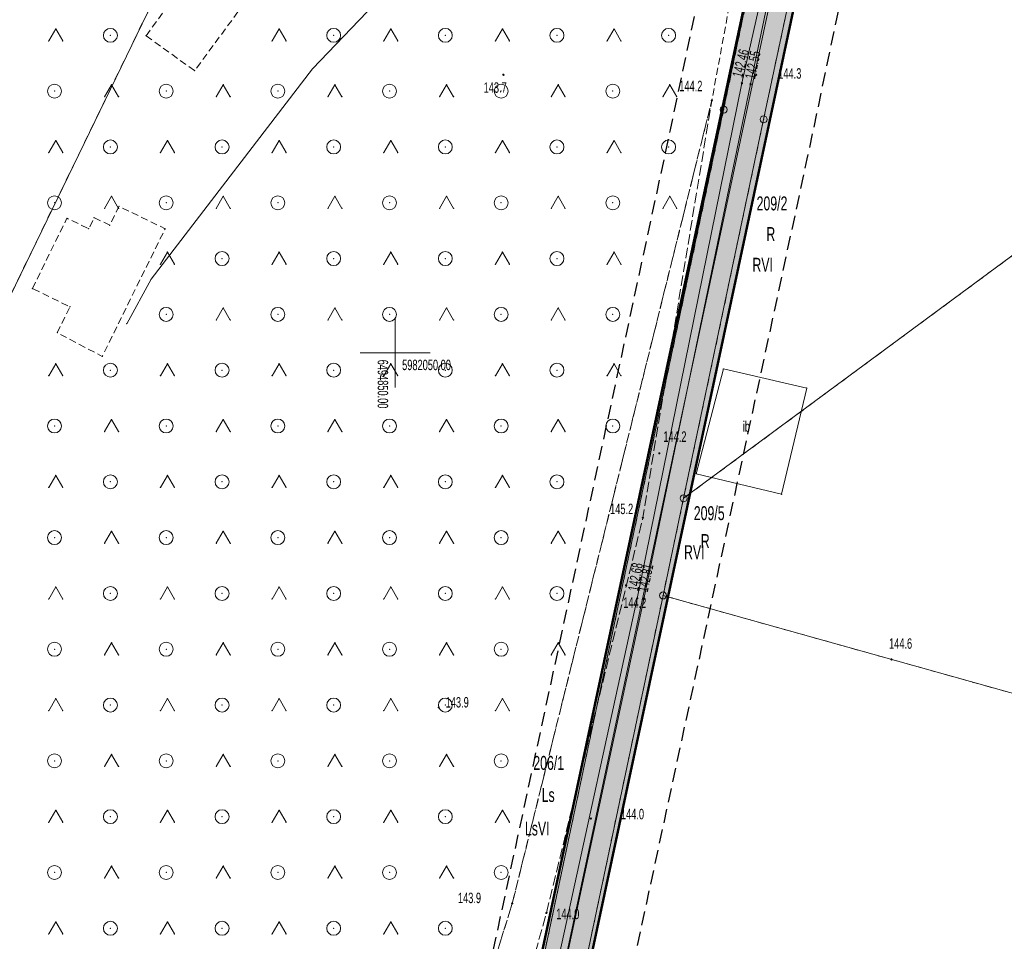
# Model space of a CAD drawing. Extents: x 6456700 to 6518119, y 5963420 to 5980059.
# Tile 108 of 256: x 6512092 to 6512162, y 5965557 to 5965623. Entities that reach past the tile are written whole.
import ezdxf
from ezdxf.enums import TextEntityAlignment as Align

# ---------------------------------------------------------------- set-up
doc = ezdxf.new("R2010")
doc.units = 0
doc.header["$MEASUREMENT"] = 0
for name, pattern in [('L_0_03', [1, 0.5, -0.5]), ('L_0_04', [1.5, 1, -0.5]), ('L_0_52', [1, 0.75, -0.25]), ('L_0_5A', [0.75, 0.5, -0.25])]:
    doc.linetypes.add(name, pattern=pattern)
doc.layers.get('0').update_dxf_attribs({"color": 2, "linetype": 'CONTINUOUS', "lineweight": 5})
for name, color, linetype, lineweight in [('18mm Kreska ciągła', 7, 'CONTINUOUS', 18), ('202_punkt_graniczny', 7, 'CONTINUOUS', 18), ('209_oznaczenie_konturu_klasyfikacyjnego', 96, 'CONTINUOUS', 18), ('210_oznaczenie_konturu_uzytku_gruntowego', 96, 'CONTINUOUS', 18), ('211_numer_dzialki_ewidencyjnej', 7, 'CONTINUOUS', 18), ('218_kontur_uzytku_gruntowego', 96, 'L_0_03', 18), ('219_dzialka_ewidencyjna', 7, 'CONTINUOUS', 18), ('50mm Kreska ciągła', 7, 'CONTINUOUS', 50), ('9mm Kreska ciągła', 252, 'CONTINUOUS', 9), ('inna_budowla', 7, 'CONTINUOUS', 18), ('inna_budowla_Atr17', 7, 'CONTINUOUS', 18), ('jezdnia', 7, 'CONTINUOUS', 18), ('ogrodzenie_trwale', 7, 'CONTINUOUS', 18), ('pikieta_naturalna', 7, 'CONTINUOUS', 18), ('pikieta_naturalna_Atr2', 7, 'CONTINUOUS', 18), ('przewod_kanalizacyjny', 7, 'CONTINUOUS', 18), ('przewod_wodociagowy', 7, 'CONTINUOUS', 18), ('rzedna', 7, 'CONTINUOUS', 18), ('rzedna_Atr2', 7, 'CONTINUOUS', 18), ('siatka_krzyrzy', 7, 'CONTINUOUS', 18), ('teren_zalesiony', 7, 'CONTINUOUS', 18), ('Zakres', 7, 'CONTINUOUS', 18)]:
    doc.layers.add(name, color=color, linetype=linetype, lineweight=lineweight)
doc.styles.get("Standard").update_dxf_attribs({"font": 'txt', "width": 0.75})

# ---------------------------------------------------------------- blocks, each defined once
blk = doc.blocks.new('mdcp_nowa')
at = {"layer": 'pikieta_naturalna', "linetype": 'Continuous', "lineweight": 18}
for points in [[(6494857.76, 5982069.875, 1), (6494857.76, 5982069.965, 1)], [(6494875.87, 5982069.875, 1), (6494875.87, 5982069.965, 1)], [(6494872.69, 5982068.025, 1), (6494872.69, 5982068.115, 1)], [(6494868.93, 5982042.745, 1), (6494868.93, 5982042.835, 1)], [(6494867.75, 5982038.115, 1), (6494867.75, 5982038.205, 1)], [(6494866.55, 5982033.275, 1), (6494866.55, 5982033.365, 1)], [(6494885.57, 5982027.975, 1), (6494885.57, 5982028.065, 1)], [(6494853.12, 5982024.525, 1), (6494853.12, 5982024.615, 1)], [(6494864.02, 5982016.565, 1), (6494864.02, 5982016.655, 1)], [(6494858.39, 5982010.475, 1), (6494858.39, 5982010.565, 1)], [(6494860.84, 5982009.805, 1), (6494860.84, 5982009.895, 1)]]:
    blk.add_hatch(color=18, dxfattribs=at).paths.add_polyline_path(points)
at = {"layer": 'rzedna', "linetype": 'Continuous', "lineweight": 18}
for points in [[(6494874.85, 5982069.265, 1), (6494874.85, 5982069.355, 1)], [(6494875.47, 5982069.195, 1), (6494875.47, 5982069.285, 1)], [(6494867.35, 5982032.345, 1), (6494867.35, 5982032.435, 1)], [(6494867.82, 5982032.295, 1), (6494867.82, 5982032.385, 1)]]:
    blk.add_hatch(color=18, dxfattribs=at).paths.add_polyline_path(points)
at = {"layer": '202_punkt_graniczny', "color": 7, "linetype": 'Continuous', "lineweight": 18}
for centre in [(6494873.54, 5982067.42), (6494876.4, 5982066.72), (6494870.67, 5982039.57), (6494869.2, 5982032.6)]:
    blk.add_circle(centre, 0.25, dxfattribs=at)
at = {"layer": '202_punkt_graniczny'}
for p in [(6494873.54, 5982067.42), (6494876.4, 5982066.72), (6494870.67, 5982039.57), (6494869.2, 5982032.6)]:
    blk.add_point(p, dxfattribs=at)
at = {"layer": '218_kontur_uzytku_gruntowego', "lineweight": 18, "flags": 128}
for points in [[(6494855, 5982121.3), (6494799.66, 5982007.13)], [(6494873.54, 5982067.42), (6494882.71, 5982111.1)], [(6494880.02, 5982083.73), (6494876.4, 5982066.72)], [(6494915.43, 5982072.62), (6494870.67, 5982039.57)], [(6494858.07, 5981994.59), (6494873.54, 5982067.42)], [(6494876.4, 5982066.72), (6494870.67, 5982039.57)], [(6494870.67, 5982039.57), (6494869.2, 5982032.6)], [(6494855.79, 5981969.03), (6494869.2, 5982032.6)], [(6494869.2, 5982032.6), (6494903.87, 5982022.89)]]:
    blk.add_lwpolyline(points, dxfattribs=at)
at = {"layer": '218_kontur_uzytku_gruntowego'}
for p in [(6494873.54, 5982067.42), (6494873.54, 5982067.42), (6494873.54, 5982067.42), (6494873.54, 5982067.42), (6494876.4, 5982066.72), (6494876.4, 5982066.72), (6494876.4, 5982066.72), (6494876.4, 5982066.72), (6494870.67, 5982039.57), (6494870.67, 5982039.57), (6494870.67, 5982039.57), (6494870.67, 5982039.57), (6494870.67, 5982039.57), (6494870.67, 5982039.57), (6494869.2, 5982032.6), (6494869.2, 5982032.6), (6494869.2, 5982032.6), (6494869.2, 5982032.6), (6494869.2, 5982032.6), (6494869.2, 5982032.6)]:
    blk.add_point(p, dxfattribs=at)
at = {"layer": '219_dzialka_ewidencyjna', "color": 3, "linetype": 'Continuous', "lineweight": 18, "flags": 128}
for points in [[(6494855, 5982121.3), (6494799.66, 5982007.13)], [(6494873.54, 5982067.42), (6494882.71, 5982111.1)], [(6494876.4, 5982066.72), (6494880.02, 5982083.73)], [(6494870.67, 5982039.57), (6494915.43, 5982072.62)], [(6494858.07, 5981994.59), (6494873.54, 5982067.42)], [(6494876.4, 5982066.72), (6494870.67, 5982039.57)], [(6494870.67, 5982039.57), (6494869.2, 5982032.6)], [(6494855.79, 5981969.03), (6494869.2, 5982032.6)], [(6494903.87, 5982022.89), (6494869.2, 5982032.6)]]:
    blk.add_lwpolyline(points, dxfattribs=at)
at = {"layer": '219_dzialka_ewidencyjna', "color": 3}
for p in [(6494873.54, 5982067.42), (6494873.54, 5982067.42), (6494876.4, 5982066.72), (6494876.4, 5982066.72), (6494870.67, 5982039.57), (6494870.67, 5982039.57), (6494870.67, 5982039.57), (6494869.2, 5982032.6), (6494869.2, 5982032.6), (6494869.2, 5982032.6)]:
    blk.add_point(p, dxfattribs=at)
at = {"layer": 'inna_budowla', "color": 7, "linetype": 'Continuous', "lineweight": 18, "flags": 128}
blk.add_lwpolyline([(6494871.57, 5982041.33), (6494873.52, 5982048.84), (6494879.49, 5982047.46), (6494877.69, 5982039.86)], close=True, dxfattribs=at)
at = {"layer": 'inna_budowla'}
for p in [(6494873.52, 5982048.84), (6494879.49, 5982047.46), (6494871.57, 5982041.33), (6494877.69, 5982039.86)]:
    blk.add_point(p, dxfattribs=at)
at = {"layer": 'jezdnia', "color": 7, "linetype": 'L_0_52', "lineweight": 18, "flags": 128}
blk.add_lwpolyline([(6494843, 5981947.41), (6494848.1, 5981971.86), (6494853.7, 5981995.39), (6494858.39, 5982010.52), (6494872.69, 5982068.07), (6494867.75, 5982038.16), (6494860.84, 5982009.85), (6494856.75, 5981995.21), (6494851.18, 5981971.25), (6494846.51, 5981946.92), (6494842.93, 5981917.97), (6494839.86, 5981918.42)], close=True, dxfattribs=at)
at = {"layer": 'jezdnia'}
for p in [(6494872.69, 5982068.07), (6494867.75, 5982038.16), (6494858.39, 5982010.52), (6494860.84, 5982009.85)]:
    blk.add_point(p, dxfattribs=at)
at = {"layer": 'ogrodzenie_trwale'}
for p in [(6494875.87, 5982069.92), (6494868.93, 5982042.79), (6494866.55, 5982033.32), (6494869.84, 5982032.41), (6494885.57, 5982028.02)]:
    blk.add_point(p, dxfattribs=at)
at = {"layer": 'pikieta_naturalna', "color": 7, "linetype": 'Continuous', "lineweight": 18}
for centre in [(6494857.76, 5982069.92), (6494875.87, 5982069.92), (6494872.69, 5982068.07), (6494868.93, 5982042.79), (6494867.75, 5982038.16), (6494866.55, 5982033.32), (6494885.57, 5982028.02), (6494853.12, 5982024.57), (6494864.02, 5982016.61), (6494858.39, 5982010.52), (6494860.84, 5982009.85)]:
    blk.add_circle(centre, 0.045, dxfattribs=at)
at = {"layer": 'pikieta_naturalna'}
for p in [(6494857.76, 5982069.92), (6494875.87, 5982069.92), (6494872.69, 5982068.07), (6494868.93, 5982042.79), (6494867.75, 5982038.16), (6494866.55, 5982033.32), (6494885.57, 5982028.02), (6494853.12, 5982024.57), (6494864.02, 5982016.61), (6494858.39, 5982010.52), (6494860.84, 5982009.85)]:
    blk.add_point(p, dxfattribs=at)
at = {"layer": 'przewod_kanalizacyjny', "color": 34, "linetype": 'Continuous', "lineweight": 18, "flags": 128}
for points in [[(6494874.85, 5982069.31), (6494891.01, 5982141), (6494905.74, 5982143.11)], [(6494710.02, 5981224.59), (6494712.73, 5981299.13), (6494714.74, 5981309.22), (6494725.45, 5981361.32), (6494736.71, 5981416.58), (6494748.57, 5981474.51), (6494759.64, 5981528.56), (6494769.33, 5981575.9), (6494780.23, 5981628.88), (6494789.56, 5981673.48), (6494801.12, 5981726.88), (6494812.93, 5981781.06), (6494824.61, 5981835.02), (6494837.01, 5981892.75), (6494849.07, 5981948.89), (6494861.07, 5982003.73), (6494867.35, 5982032.39), (6494874.85, 5982069.31)]]:
    blk.add_lwpolyline(points, dxfattribs=at)
at = {"layer": 'przewod_kanalizacyjny'}
for p in [(6494874.85, 5982069.31), (6494874.85, 5982069.31), (6494867.35, 5982032.39)]:
    blk.add_point(p, dxfattribs=at)
at = {"layer": 'przewod_wodociagowy', "color": 5, "linetype": 'Continuous', "lineweight": 18, "flags": 128}
for points in [[(6494892.06, 5982140.59), (6494877.83, 5982080.71), (6494875.47, 5982069.24), (6494867.82, 5982032.34), (6494861.63, 5982003.58), (6494849.58, 5981948.68), (6494837.65, 5981892.5), (6494825.12, 5981834.8), (6494813.48, 5981780.79), (6494801.71, 5981726.67), (6494790.16, 5981673.27), (6494780.64, 5981628.68), (6494769.72, 5981575.76), (6494760.13, 5981528.44), (6494749.03, 5981474.44), (6494737.27, 5981416.53), (6494726.02, 5981361.28), (6494715.35, 5981309.09), (6494713.3, 5981298.99), (6494710.89, 5981224.49)], [(6494830.77, 5982052.08), (6494832.51, 5982055.27), (6494844.09, 5982070.35), (6494861.34, 5982088.38), (6494873.56, 5982083.83), (6494880.54, 5982082.17), (6494880.44, 5982080.35)]]:
    blk.add_lwpolyline(points, dxfattribs=at)
at = {"layer": 'przewod_wodociagowy'}
for p in [(6494844.09, 5982070.35), (6494875.47, 5982069.24), (6494832.51, 5982055.27), (6494830.77, 5982052.08), (6494867.82, 5982032.34)]:
    blk.add_point(p, dxfattribs=at)
at = {"layer": 'rzedna', "color": 7, "linetype": 'Continuous', "lineweight": 18}
for centre in [(6494874.85, 5982069.31), (6494875.47, 5982069.24), (6494867.35, 5982032.39), (6494867.82, 5982032.34)]:
    blk.add_circle(centre, 0.045, dxfattribs=at)
at = {"layer": 'rzedna'}
for p in [(6494874.85, 5982069.31), (6494875.47, 5982069.24), (6494867.35, 5982032.39), (6494867.82, 5982032.34)]:
    blk.add_point(p, dxfattribs=at)
at = {"layer": 'siatka_krzyrzy', "linetype": 'Continuous', "lineweight": 18, "flags": 128}
for points in [[(6494850, 5982047.5), (6494850, 5982052.5)], [(6494847.5, 5982050), (6494852.5, 5982050)]]:
    blk.add_lwpolyline(points, dxfattribs=at)
at = {"layer": 'teren_zalesiony', "color": 7, "linetype": 'L_0_5A', "lineweight": 18, "flags": 128}
for points in [[(6494749.04, 5981637.69), (6494755.66, 5981670.01), (6494737.46, 5981764.28), (6494737.16, 5981791.3), (6494749.04, 5981852.67), (6494764.75, 5981913.45), (6494775.9, 5981961.48), (6494777.87, 5981989.51), (6494783.45, 5982011.84), (6494839.49, 5982122.69), (6494841.39, 5982126.46), (6494851.65, 5982122.44), (6494855, 5982121.3), (6494865.72, 5982117.22), (6494882.84, 5982111.12), (6494875.44, 5982082.97), (6494872.69, 5982068.07), (6494858.39, 5982010.52), (6494853.7, 5981995.39), (6494844.87, 5981972.24), (6494839.8, 5981948.29), (6494834.59, 5981918.29), (6494833.67, 5981895.64), (6494825.04, 5981866.45), (6494815.66, 5981839.49), (6494806.63, 5981812.44), (6494796.98, 5981779.38), (6494788.24, 5981753.69), (6494779.47, 5981722.59), (6494776.56, 5981704.35), (6494773.52, 5981676.05), (6494771.09, 5981650.72), (6494766.1, 5981631.37), (6494758.67, 5981613.63), (6494743.13, 5981581.66), (6494718.51, 5981591.3), (6494736.43, 5981613.92)], [(6494832.15, 5982072.72), (6494835.32, 5982077.05), (6494838.78, 5982074.49), (6494835.63, 5982070.21)], [(6494824.01, 5982054.6), (6494826.48, 5982059.64), (6494828.05, 5982058.89), (6494828.43, 5982059.68), (6494829.55, 5982059.14), (6494830.21, 5982060.49), (6494833.52, 5982058.89), (6494829.01, 5982049.73), (6494825.79, 5982051.43), (6494826.7, 5982053.29)]]:
    blk.add_lwpolyline(points, close=True, dxfattribs=at)
at = {"layer": 'teren_zalesiony', "color": 7, "linetype": 'Continuous', "lineweight": 18, "flags": 128}
for points in [[(6494825.183, 5982072.343), (6494825.683, 5982073.209)], [(6494825.683, 5982073.209), (6494826.183, 5982072.343)], [(6494841.183, 5982072.343), (6494841.683, 5982073.209)], [(6494841.683, 5982073.209), (6494842.183, 5982072.343)], [(6494849.183, 5982072.343), (6494849.683, 5982073.209)], [(6494849.683, 5982073.209), (6494850.183, 5982072.343)], [(6494857.183, 5982072.343), (6494857.683, 5982073.209)], [(6494857.683, 5982073.209), (6494858.183, 5982072.343)], [(6494865.183, 5982072.343), (6494865.683, 5982073.209)], [(6494865.683, 5982073.209), (6494866.183, 5982072.343)], [(6494829.183, 5982068.343), (6494829.683, 5982069.209)], [(6494829.683, 5982069.209), (6494830.183, 5982068.343)], [(6494837.183, 5982068.343), (6494837.683, 5982069.209)], [(6494837.683, 5982069.209), (6494838.183, 5982068.343)], [(6494845.183, 5982068.343), (6494845.683, 5982069.209)], [(6494845.683, 5982069.209), (6494846.183, 5982068.343)], [(6494853.183, 5982068.343), (6494853.683, 5982069.209)], [(6494853.683, 5982069.209), (6494854.183, 5982068.343)], [(6494861.183, 5982068.343), (6494861.683, 5982069.209)], [(6494861.683, 5982069.209), (6494862.183, 5982068.343)], [(6494869.183, 5982068.343), (6494869.683, 5982069.209)], [(6494869.683, 5982069.209), (6494870.183, 5982068.343)], [(6494825.183, 5982064.343), (6494825.683, 5982065.209)], [(6494825.683, 5982065.209), (6494826.183, 5982064.343)], [(6494833.183, 5982064.343), (6494833.683, 5982065.209)], [(6494833.683, 5982065.209), (6494834.183, 5982064.343)], [(6494841.183, 5982064.343), (6494841.683, 5982065.209)], [(6494841.683, 5982065.209), (6494842.183, 5982064.343)], [(6494849.183, 5982064.343), (6494849.683, 5982065.209)], [(6494849.683, 5982065.209), (6494850.183, 5982064.343)], [(6494857.183, 5982064.343), (6494857.683, 5982065.209)], [(6494857.683, 5982065.209), (6494858.183, 5982064.343)], [(6494865.183, 5982064.343), (6494865.683, 5982065.209)], [(6494865.683, 5982065.209), (6494866.183, 5982064.343)], [(6494829.183, 5982060.343), (6494829.683, 5982061.209)], [(6494829.683, 5982061.209), (6494830.183, 5982060.343)], [(6494837.183, 5982060.343), (6494837.683, 5982061.209)], [(6494837.683, 5982061.209), (6494838.183, 5982060.343)], [(6494845.183, 5982060.343), (6494845.683, 5982061.209)], [(6494845.683, 5982061.209), (6494846.183, 5982060.343)], [(6494853.183, 5982060.343), (6494853.683, 5982061.209)], [(6494853.683, 5982061.209), (6494854.183, 5982060.343)], [(6494861.183, 5982060.343), (6494861.683, 5982061.209)], [(6494861.683, 5982061.209), (6494862.183, 5982060.343)], [(6494869.183, 5982060.343), (6494869.683, 5982061.209)], [(6494869.683, 5982061.209), (6494870.183, 5982060.343)], [(6494833.183, 5982056.343), (6494833.683, 5982057.209)], [(6494833.683, 5982057.209), (6494834.183, 5982056.343)], [(6494841.183, 5982056.343), (6494841.683, 5982057.209)], [(6494841.683, 5982057.209), (6494842.183, 5982056.343)], [(6494849.183, 5982056.343), (6494849.683, 5982057.209)], [(6494849.683, 5982057.209), (6494850.183, 5982056.343)], [(6494857.183, 5982056.343), (6494857.683, 5982057.209)], [(6494857.683, 5982057.209), (6494858.183, 5982056.343)], [(6494865.183, 5982056.343), (6494865.683, 5982057.209)], [(6494865.683, 5982057.209), (6494866.183, 5982056.343)], [(6494837.183, 5982052.343), (6494837.683, 5982053.209)], [(6494837.683, 5982053.209), (6494838.183, 5982052.343)], [(6494845.183, 5982052.343), (6494845.683, 5982053.209)], [(6494845.683, 5982053.209), (6494846.183, 5982052.343)], [(6494853.183, 5982052.343), (6494853.683, 5982053.209)], [(6494853.683, 5982053.209), (6494854.183, 5982052.343)], [(6494861.183, 5982052.343), (6494861.683, 5982053.209)], [(6494861.683, 5982053.209), (6494862.183, 5982052.343)], [(6494825.183, 5982048.343), (6494825.683, 5982049.209)], [(6494825.683, 5982049.209), (6494826.183, 5982048.343)], [(6494833.183, 5982048.343), (6494833.683, 5982049.209)], [(6494833.683, 5982049.209), (6494834.183, 5982048.343)], [(6494841.183, 5982048.343), (6494841.683, 5982049.209)], [(6494841.683, 5982049.209), (6494842.183, 5982048.343)], [(6494849.183, 5982048.343), (6494849.683, 5982049.209)], [(6494849.683, 5982049.209), (6494850.183, 5982048.343)], [(6494857.183, 5982048.343), (6494857.683, 5982049.209)], [(6494857.683, 5982049.209), (6494858.183, 5982048.343)], [(6494865.183, 5982048.343), (6494865.683, 5982049.209)], [(6494865.683, 5982049.209), (6494866.183, 5982048.343)], [(6494829.183, 5982044.343), (6494829.683, 5982045.209)], [(6494829.683, 5982045.209), (6494830.183, 5982044.343)], [(6494837.183, 5982044.343), (6494837.683, 5982045.209)], [(6494837.683, 5982045.209), (6494838.183, 5982044.343)], [(6494845.183, 5982044.343), (6494845.683, 5982045.209)], [(6494845.683, 5982045.209), (6494846.183, 5982044.343)], [(6494853.183, 5982044.343), (6494853.683, 5982045.209)], [(6494853.683, 5982045.209), (6494854.183, 5982044.343)], [(6494861.183, 5982044.343), (6494861.683, 5982045.209)], [(6494861.683, 5982045.209), (6494862.183, 5982044.343)], [(6494825.183, 5982040.343), (6494825.683, 5982041.209)], [(6494825.683, 5982041.209), (6494826.183, 5982040.343)], [(6494833.183, 5982040.343), (6494833.683, 5982041.209)], [(6494833.683, 5982041.209), (6494834.183, 5982040.343)], [(6494841.183, 5982040.343), (6494841.683, 5982041.209)], [(6494841.683, 5982041.209), (6494842.183, 5982040.343)], [(6494849.183, 5982040.343), (6494849.683, 5982041.209)], [(6494849.683, 5982041.209), (6494850.183, 5982040.343)], [(6494857.183, 5982040.343), (6494857.683, 5982041.209)], [(6494857.683, 5982041.209), (6494858.183, 5982040.343)], [(6494829.183, 5982036.343), (6494829.683, 5982037.209)], [(6494829.683, 5982037.209), (6494830.183, 5982036.343)], [(6494837.183, 5982036.343), (6494837.683, 5982037.209)], [(6494837.683, 5982037.209), (6494838.183, 5982036.343)], [(6494845.183, 5982036.343), (6494845.683, 5982037.209)], [(6494845.683, 5982037.209), (6494846.183, 5982036.343)], [(6494853.183, 5982036.343), (6494853.683, 5982037.209)], [(6494853.683, 5982037.209), (6494854.183, 5982036.343)], [(6494861.183, 5982036.343), (6494861.683, 5982037.209)], [(6494861.683, 5982037.209), (6494862.183, 5982036.343)], [(6494825.183, 5982032.343), (6494825.683, 5982033.209)], [(6494825.683, 5982033.209), (6494826.183, 5982032.343)], [(6494833.183, 5982032.343), (6494833.683, 5982033.209)], [(6494833.683, 5982033.209), (6494834.183, 5982032.343)], [(6494841.183, 5982032.343), (6494841.683, 5982033.209)], [(6494841.683, 5982033.209), (6494842.183, 5982032.343)], [(6494849.183, 5982032.343), (6494849.683, 5982033.209)], [(6494849.683, 5982033.209), (6494850.183, 5982032.343)], [(6494857.183, 5982032.343), (6494857.683, 5982033.209)], [(6494857.683, 5982033.209), (6494858.183, 5982032.343)], [(6494829.183, 5982028.343), (6494829.683, 5982029.209)], [(6494829.683, 5982029.209), (6494830.183, 5982028.343)], [(6494837.183, 5982028.343), (6494837.683, 5982029.209)], [(6494837.683, 5982029.209), (6494838.183, 5982028.343)], [(6494845.183, 5982028.343), (6494845.683, 5982029.209)], [(6494845.683, 5982029.209), (6494846.183, 5982028.343)], [(6494853.183, 5982028.343), (6494853.683, 5982029.209)], [(6494853.683, 5982029.209), (6494854.183, 5982028.343)], [(6494861.183, 5982028.343), (6494861.683, 5982029.209)], [(6494861.683, 5982029.209), (6494862.183, 5982028.343)], [(6494825.183, 5982024.343), (6494825.683, 5982025.209)], [(6494825.683, 5982025.209), (6494826.183, 5982024.343)], [(6494833.183, 5982024.343), (6494833.683, 5982025.209)], [(6494833.683, 5982025.209), (6494834.183, 5982024.343)], [(6494841.183, 5982024.343), (6494841.683, 5982025.209)], [(6494841.683, 5982025.209), (6494842.183, 5982024.343)], [(6494849.183, 5982024.343), (6494849.683, 5982025.209)], [(6494849.683, 5982025.209), (6494850.183, 5982024.343)], [(6494857.183, 5982024.343), (6494857.683, 5982025.209)], [(6494857.683, 5982025.209), (6494858.183, 5982024.343)], [(6494829.183, 5982020.343), (6494829.683, 5982021.209)], [(6494829.683, 5982021.209), (6494830.183, 5982020.343)], [(6494837.183, 5982020.343), (6494837.683, 5982021.209)], [(6494837.683, 5982021.209), (6494838.183, 5982020.343)], [(6494845.183, 5982020.343), (6494845.683, 5982021.209)], [(6494845.683, 5982021.209), (6494846.183, 5982020.343)], [(6494853.183, 5982020.343), (6494853.683, 5982021.209)], [(6494853.683, 5982021.209), (6494854.183, 5982020.343)], [(6494825.183, 5982016.343), (6494825.683, 5982017.209)], [(6494825.683, 5982017.209), (6494826.183, 5982016.343)], [(6494833.183, 5982016.343), (6494833.683, 5982017.209)], [(6494833.683, 5982017.209), (6494834.183, 5982016.343)], [(6494841.183, 5982016.343), (6494841.683, 5982017.209)], [(6494841.683, 5982017.209), (6494842.183, 5982016.343)], [(6494849.183, 5982016.343), (6494849.683, 5982017.209)], [(6494849.683, 5982017.209), (6494850.183, 5982016.343)], [(6494857.183, 5982016.343), (6494857.683, 5982017.209)], [(6494857.683, 5982017.209), (6494858.183, 5982016.343)], [(6494829.183, 5982012.343), (6494829.683, 5982013.209)], [(6494829.683, 5982013.209), (6494830.183, 5982012.343)], [(6494837.183, 5982012.343), (6494837.683, 5982013.209)], [(6494837.683, 5982013.209), (6494838.183, 5982012.343)], [(6494845.183, 5982012.343), (6494845.683, 5982013.209)], [(6494845.683, 5982013.209), (6494846.183, 5982012.343)], [(6494853.183, 5982012.343), (6494853.683, 5982013.209)], [(6494853.683, 5982013.209), (6494854.183, 5982012.343)], [(6494825.183, 5982008.343), (6494825.683, 5982009.209)], [(6494825.683, 5982009.209), (6494826.183, 5982008.343)], [(6494833.183, 5982008.343), (6494833.683, 5982009.209)], [(6494833.683, 5982009.209), (6494834.183, 5982008.343)], [(6494841.183, 5982008.343), (6494841.683, 5982009.209)], [(6494841.683, 5982009.209), (6494842.183, 5982008.343)], [(6494849.183, 5982008.343), (6494849.683, 5982009.209)], [(6494849.683, 5982009.209), (6494850.183, 5982008.343)]]:
    blk.add_lwpolyline(points, dxfattribs=at)
at = {"layer": 'teren_zalesiony', "color": 7, "linetype": 'Continuous', "lineweight": 18}
for centre in [(6494829.596, 5982072.746), (6494845.596, 5982072.746), (6494853.596, 5982072.746), (6494861.596, 5982072.746), (6494869.596, 5982072.746), (6494825.596, 5982068.746), (6494833.596, 5982068.746), (6494841.596, 5982068.746), (6494849.596, 5982068.746), (6494857.596, 5982068.746), (6494865.596, 5982068.746), (6494829.596, 5982064.746), (6494837.596, 5982064.746), (6494845.596, 5982064.746), (6494853.596, 5982064.746), (6494861.596, 5982064.746), (6494869.596, 5982064.746), (6494825.596, 5982060.746), (6494833.596, 5982060.746), (6494841.596, 5982060.746), (6494849.596, 5982060.746), (6494857.596, 5982060.746), (6494865.596, 5982060.746), (6494837.596, 5982056.746), (6494845.596, 5982056.746), (6494853.596, 5982056.746), (6494861.596, 5982056.746), (6494833.596, 5982052.746), (6494841.596, 5982052.746), (6494849.596, 5982052.746), (6494857.596, 5982052.746), (6494865.596, 5982052.746), (6494829.596, 5982048.746), (6494837.596, 5982048.746), (6494845.596, 5982048.746), (6494853.596, 5982048.746), (6494861.596, 5982048.746), (6494825.596, 5982044.746), (6494833.596, 5982044.746), (6494841.596, 5982044.746), (6494849.596, 5982044.746), (6494857.596, 5982044.746), (6494865.596, 5982044.746), (6494829.596, 5982040.746), (6494837.596, 5982040.746), (6494845.596, 5982040.746), (6494853.596, 5982040.746), (6494861.596, 5982040.746), (6494825.596, 5982036.746), (6494833.596, 5982036.746), (6494841.596, 5982036.746), (6494849.596, 5982036.746), (6494857.596, 5982036.746), (6494829.596, 5982032.746), (6494837.596, 5982032.746), (6494845.596, 5982032.746), (6494853.596, 5982032.746), (6494861.596, 5982032.746), (6494825.596, 5982028.746), (6494833.596, 5982028.746), (6494841.596, 5982028.746), (6494849.596, 5982028.746), (6494857.596, 5982028.746), (6494829.596, 5982024.746), (6494837.596, 5982024.746), (6494845.596, 5982024.746), (6494853.596, 5982024.746), (6494825.596, 5982020.746), (6494833.596, 5982020.746), (6494841.596, 5982020.746), (6494849.596, 5982020.746), (6494857.596, 5982020.746), (6494829.596, 5982016.746), (6494837.596, 5982016.746), (6494845.596, 5982016.746), (6494853.596, 5982016.746), (6494825.596, 5982012.746), (6494833.596, 5982012.746), (6494841.596, 5982012.746), (6494849.596, 5982012.746), (6494857.596, 5982012.746), (6494829.596, 5982008.746), (6494837.596, 5982008.746), (6494845.596, 5982008.746), (6494853.596, 5982008.746)]:
    blk.add_circle(centre, 0.5, dxfattribs=at)
at = {"layer": 'teren_zalesiony'}
for p in [(6494825.683, 5982073.209), (6494825.683, 5982073.209), (6494841.683, 5982073.209), (6494841.683, 5982073.209), (6494849.683, 5982073.209), (6494849.683, 5982073.209), (6494857.683, 5982073.209), (6494857.683, 5982073.209), (6494865.683, 5982073.209), (6494865.683, 5982073.209), (6494825.183, 5982072.343), (6494826.183, 5982072.343), (6494829.596, 5982072.746), (6494832.15, 5982072.72), (6494841.183, 5982072.343), (6494842.183, 5982072.343), (6494845.596, 5982072.746), (6494849.183, 5982072.343), (6494850.183, 5982072.343), (6494853.596, 5982072.746), (6494857.183, 5982072.343), (6494858.183, 5982072.343), (6494861.596, 5982072.746), (6494865.183, 5982072.343), (6494866.183, 5982072.343), (6494869.596, 5982072.746), (6494835.63, 5982070.21), (6494825.596, 5982068.746), (6494829.683, 5982069.209), (6494829.683, 5982069.209), (6494833.596, 5982068.746), (6494837.683, 5982069.209), (6494837.683, 5982069.209), (6494841.596, 5982068.746), (6494845.683, 5982069.209), (6494845.683, 5982069.209), (6494849.596, 5982068.746), (6494853.683, 5982069.209), (6494853.683, 5982069.209), (6494857.596, 5982068.746), (6494861.683, 5982069.209), (6494861.683, 5982069.209), (6494865.596, 5982068.746), (6494869.683, 5982069.209), (6494869.683, 5982069.209), (6494829.183, 5982068.343), (6494830.183, 5982068.343), (6494837.183, 5982068.343), (6494838.183, 5982068.343), (6494845.183, 5982068.343), (6494846.183, 5982068.343), (6494853.183, 5982068.343), (6494854.183, 5982068.343), (6494861.183, 5982068.343), (6494862.183, 5982068.343), (6494869.183, 5982068.343), (6494870.183, 5982068.343), (6494872.69, 5982068.07), (6494825.683, 5982065.209), (6494825.683, 5982065.209), (6494833.683, 5982065.209), (6494833.683, 5982065.209), (6494841.683, 5982065.209), (6494841.683, 5982065.209), (6494849.683, 5982065.209), (6494849.683, 5982065.209), (6494857.683, 5982065.209), (6494857.683, 5982065.209), (6494865.683, 5982065.209), (6494865.683, 5982065.209), (6494829.596, 5982064.746), (6494837.596, 5982064.746), (6494845.596, 5982064.746), (6494853.596, 5982064.746), (6494861.596, 5982064.746), (6494869.596, 5982064.746), (6494825.183, 5982064.343), (6494826.183, 5982064.343), (6494833.183, 5982064.343), (6494834.183, 5982064.343), (6494841.183, 5982064.343), (6494842.183, 5982064.343), (6494849.183, 5982064.343), (6494850.183, 5982064.343), (6494857.183, 5982064.343), (6494858.183, 5982064.343), (6494865.183, 5982064.343), (6494866.183, 5982064.343), (6494829.683, 5982061.209), (6494829.683, 5982061.209), (6494837.683, 5982061.209), (6494837.683, 5982061.209), (6494845.683, 5982061.209), (6494845.683, 5982061.209), (6494853.683, 5982061.209), (6494853.683, 5982061.209), (6494861.683, 5982061.209), (6494861.683, 5982061.209), (6494869.683, 5982061.209), (6494869.683, 5982061.209), (6494825.596, 5982060.746), (6494829.183, 5982060.343), (6494830.183, 5982060.343), (6494830.21, 5982060.49), (6494833.596, 5982060.746), (6494837.183, 5982060.343), (6494838.183, 5982060.343), (6494841.596, 5982060.746), (6494845.183, 5982060.343), (6494846.183, 5982060.343), (6494849.596, 5982060.746), (6494853.183, 5982060.343), (6494854.183, 5982060.343), (6494857.596, 5982060.746), (6494861.183, 5982060.343), (6494862.183, 5982060.343), (6494865.596, 5982060.746), (6494869.183, 5982060.343), (6494870.183, 5982060.343), (6494826.48, 5982059.64), (6494828.43, 5982059.68), (6494828.05, 5982058.89), (6494829.55, 5982059.14), (6494833.52, 5982058.89), (6494833.683, 5982057.209), (6494833.683, 5982057.209), (6494837.596, 5982056.746), (6494841.683, 5982057.209), (6494841.683, 5982057.209), (6494845.596, 5982056.746), (6494849.683, 5982057.209), (6494849.683, 5982057.209), (6494853.596, 5982056.746), (6494857.683, 5982057.209), (6494857.683, 5982057.209), (6494861.596, 5982056.746), (6494865.683, 5982057.209), (6494865.683, 5982057.209), (6494833.183, 5982056.343), (6494834.183, 5982056.343), (6494841.183, 5982056.343), (6494842.183, 5982056.343), (6494849.183, 5982056.343), (6494850.183, 5982056.343), (6494857.183, 5982056.343), (6494858.183, 5982056.343), (6494865.183, 5982056.343), (6494866.183, 5982056.343), (6494824.01, 5982054.6), (6494826.7, 5982053.29), (6494837.683, 5982053.209), (6494837.683, 5982053.209), (6494845.683, 5982053.209), (6494845.683, 5982053.209), (6494853.683, 5982053.209), (6494853.683, 5982053.209), (6494861.683, 5982053.209), (6494861.683, 5982053.209), (6494833.596, 5982052.746), (6494841.596, 5982052.746), (6494849.596, 5982052.746), (6494857.596, 5982052.746), (6494865.596, 5982052.746), (6494837.183, 5982052.343), (6494838.183, 5982052.343), (6494845.183, 5982052.343), (6494846.183, 5982052.343), (6494853.183, 5982052.343), (6494854.183, 5982052.343), (6494861.183, 5982052.343), (6494862.183, 5982052.343), (6494825.79, 5982051.43), (6494829.01, 5982049.73), (6494825.683, 5982049.209), (6494825.683, 5982049.209), (6494833.683, 5982049.209), (6494833.683, 5982049.209), (6494841.683, 5982049.209), (6494841.683, 5982049.209), (6494849.683, 5982049.209), (6494849.683, 5982049.209), (6494857.683, 5982049.209), (6494857.683, 5982049.209), (6494865.683, 5982049.209), (6494865.683, 5982049.209), (6494825.183, 5982048.343), (6494826.183, 5982048.343), (6494829.596, 5982048.746), (6494833.183, 5982048.343), (6494834.183, 5982048.343), (6494837.596, 5982048.746), (6494841.183, 5982048.343), (6494842.183, 5982048.343), (6494845.596, 5982048.746), (6494849.183, 5982048.343), (6494850.183, 5982048.343), (6494853.596, 5982048.746), (6494857.183, 5982048.343), (6494858.183, 5982048.343), (6494861.596, 5982048.746), (6494865.183, 5982048.343), (6494866.183, 5982048.343), (6494825.596, 5982044.746), (6494829.683, 5982045.209), (6494829.683, 5982045.209), (6494833.596, 5982044.746), (6494837.683, 5982045.209), (6494837.683, 5982045.209), (6494841.596, 5982044.746), (6494845.683, 5982045.209), (6494845.683, 5982045.209), (6494849.596, 5982044.746), (6494853.683, 5982045.209), (6494853.683, 5982045.209), (6494857.596, 5982044.746), (6494861.683, 5982045.209), (6494861.683, 5982045.209), (6494865.596, 5982044.746), (6494829.183, 5982044.343), (6494830.183, 5982044.343), (6494837.183, 5982044.343), (6494838.183, 5982044.343), (6494845.183, 5982044.343), (6494846.183, 5982044.343), (6494853.183, 5982044.343), (6494854.183, 5982044.343), (6494861.183, 5982044.343), (6494862.183, 5982044.343), (6494825.683, 5982041.209), (6494825.683, 5982041.209), (6494833.683, 5982041.209), (6494833.683, 5982041.209), (6494841.683, 5982041.209), (6494841.683, 5982041.209), (6494849.683, 5982041.209), (6494849.683, 5982041.209), (6494857.683, 5982041.209), (6494857.683, 5982041.209), (6494829.596, 5982040.746), (6494837.596, 5982040.746), (6494845.596, 5982040.746), (6494853.596, 5982040.746), (6494861.596, 5982040.746), (6494825.183, 5982040.343), (6494826.183, 5982040.343), (6494833.183, 5982040.343), (6494834.183, 5982040.343), (6494841.183, 5982040.343), (6494842.183, 5982040.343), (6494849.183, 5982040.343), (6494850.183, 5982040.343), (6494857.183, 5982040.343), (6494858.183, 5982040.343), (6494829.683, 5982037.209), (6494829.683, 5982037.209), (6494837.683, 5982037.209), (6494837.683, 5982037.209), (6494845.683, 5982037.209), (6494845.683, 5982037.209), (6494853.683, 5982037.209), (6494853.683, 5982037.209), (6494861.683, 5982037.209), (6494861.683, 5982037.209), (6494825.596, 5982036.746), (6494829.183, 5982036.343), (6494830.183, 5982036.343), (6494833.596, 5982036.746), (6494837.183, 5982036.343), (6494838.183, 5982036.343), (6494841.596, 5982036.746), (6494845.183, 5982036.343), (6494846.183, 5982036.343), (6494849.596, 5982036.746), (6494853.183, 5982036.343), (6494854.183, 5982036.343), (6494857.596, 5982036.746), (6494861.183, 5982036.343), (6494862.183, 5982036.343), (6494825.683, 5982033.209), (6494825.683, 5982033.209), (6494829.596, 5982032.746), (6494833.683, 5982033.209), (6494833.683, 5982033.209), (6494837.596, 5982032.746), (6494841.683, 5982033.209), (6494841.683, 5982033.209), (6494845.596, 5982032.746), (6494849.683, 5982033.209), (6494849.683, 5982033.209), (6494853.596, 5982032.746), (6494857.683, 5982033.209), (6494857.683, 5982033.209), (6494861.596, 5982032.746), (6494825.183, 5982032.343), (6494826.183, 5982032.343), (6494833.183, 5982032.343), (6494834.183, 5982032.343), (6494841.183, 5982032.343), (6494842.183, 5982032.343), (6494849.183, 5982032.343), (6494850.183, 5982032.343), (6494857.183, 5982032.343), (6494858.183, 5982032.343), (6494829.683, 5982029.209), (6494829.683, 5982029.209), (6494837.683, 5982029.209), (6494837.683, 5982029.209), (6494845.683, 5982029.209), (6494845.683, 5982029.209), (6494853.683, 5982029.209), (6494853.683, 5982029.209), (6494861.683, 5982029.209), (6494861.683, 5982029.209), (6494825.596, 5982028.746), (6494833.596, 5982028.746), (6494841.596, 5982028.746), (6494849.596, 5982028.746), (6494857.596, 5982028.746), (6494829.183, 5982028.343), (6494830.183, 5982028.343), (6494837.183, 5982028.343), (6494838.183, 5982028.343), (6494845.183, 5982028.343), (6494846.183, 5982028.343), (6494853.183, 5982028.343), (6494854.183, 5982028.343), (6494861.183, 5982028.343), (6494862.183, 5982028.343), (6494825.683, 5982025.209), (6494825.683, 5982025.209), (6494833.683, 5982025.209), (6494833.683, 5982025.209), (6494841.683, 5982025.209), (6494841.683, 5982025.209), (6494849.683, 5982025.209), (6494849.683, 5982025.209), (6494857.683, 5982025.209), (6494857.683, 5982025.209), (6494825.183, 5982024.343), (6494826.183, 5982024.343), (6494829.596, 5982024.746), (6494833.183, 5982024.343), (6494834.183, 5982024.343), (6494837.596, 5982024.746), (6494841.183, 5982024.343), (6494842.183, 5982024.343), (6494845.596, 5982024.746), (6494849.183, 5982024.343), (6494850.183, 5982024.343), (6494853.596, 5982024.746), (6494857.183, 5982024.343), (6494858.183, 5982024.343), (6494825.596, 5982020.746), (6494829.683, 5982021.209), (6494829.683, 5982021.209), (6494833.596, 5982020.746), (6494837.683, 5982021.209), (6494837.683, 5982021.209), (6494841.596, 5982020.746), (6494845.683, 5982021.209), (6494845.683, 5982021.209), (6494849.596, 5982020.746), (6494853.683, 5982021.209), (6494853.683, 5982021.209), (6494857.596, 5982020.746), (6494829.183, 5982020.343), (6494830.183, 5982020.343), (6494837.183, 5982020.343), (6494838.183, 5982020.343), (6494845.183, 5982020.343), (6494846.183, 5982020.343), (6494853.183, 5982020.343), (6494854.183, 5982020.343), (6494825.683, 5982017.209), (6494825.683, 5982017.209), (6494833.683, 5982017.209), (6494833.683, 5982017.209), (6494841.683, 5982017.209), (6494841.683, 5982017.209), (6494849.683, 5982017.209), (6494849.683, 5982017.209), (6494857.683, 5982017.209), (6494857.683, 5982017.209), (6494829.596, 5982016.746), (6494837.596, 5982016.746), (6494845.596, 5982016.746), (6494853.596, 5982016.746), (6494825.183, 5982016.343), (6494826.183, 5982016.343), (6494833.183, 5982016.343), (6494834.183, 5982016.343), (6494841.183, 5982016.343), (6494842.183, 5982016.343), (6494849.183, 5982016.343), (6494850.183, 5982016.343), (6494857.183, 5982016.343), (6494858.183, 5982016.343), (6494829.683, 5982013.209), (6494829.683, 5982013.209), (6494837.683, 5982013.209), (6494837.683, 5982013.209), (6494845.683, 5982013.209), (6494845.683, 5982013.209), (6494853.683, 5982013.209), (6494853.683, 5982013.209), (6494825.596, 5982012.746), (6494829.183, 5982012.343), (6494830.183, 5982012.343), (6494833.596, 5982012.746), (6494837.183, 5982012.343), (6494838.183, 5982012.343), (6494841.596, 5982012.746), (6494845.183, 5982012.343), (6494846.183, 5982012.343), (6494849.596, 5982012.746), (6494853.183, 5982012.343), (6494854.183, 5982012.343), (6494857.596, 5982012.746), (6494858.39, 5982010.52), (6494825.683, 5982009.209), (6494825.683, 5982009.209), (6494829.596, 5982008.746), (6494833.683, 5982009.209), (6494833.683, 5982009.209), (6494837.596, 5982008.746), (6494841.683, 5982009.209), (6494841.683, 5982009.209), (6494845.596, 5982008.746), (6494849.683, 5982009.209), (6494849.683, 5982009.209), (6494853.596, 5982008.746), (6494825.183, 5982008.343), (6494826.183, 5982008.343), (6494833.183, 5982008.343), (6494834.183, 5982008.343), (6494841.183, 5982008.343), (6494842.183, 5982008.343), (6494849.183, 5982008.343), (6494850.183, 5982008.343)]:
    blk.add_point(p, dxfattribs=at)
at = {"layer": 'Zakres', "linetype": 'L_0_04', "lineweight": 25, "flags": 128}
blk.add_lwpolyline([(6495113.77, 5985050.22), (6495121.12, 5984877.07), (6495125.76, 5984757.87), (6495129.89, 5984649.81), (6495141.08, 5984611.3), (6495145.77, 5984544.53), (6495147.36, 5984487.27), (6495157.22, 5984392.07), (6495162.95, 5984387.45), (6495180.24, 5984384.16), (6495229.5, 5984386.61), (6495251.65, 5984373.41), (6495258.77, 5984357.12), (6495255.44, 5984330.44), (6495250.77, 5984304.39), (6495252.21, 5984282.78), (6495255.46, 5984256.45), (6495254.94, 5984238.25), (6495266.4, 5984211), (6495277.24, 5984182.33), (6495294.2, 5984133.19), (6495300.94, 5984095.37), (6495313.24, 5984037.69), (6495317.44, 5983978.18), (6495300.35, 5983922.18), (6495282.35, 5983883.38), (6495266.21, 5983862.23), (6495242.03, 5983839.67), (6495211.11, 5983816.86), (6495158.26, 5983772.66), (6495130.6, 5983651.16), (6495116.31, 5983543.43), (6495129.51, 5983346.73), (6495134.58, 5983264.71), (6495139.64, 5983186.97), (6495193.25, 5983077.94), (6495199.2, 5983041.97), (6495206.23, 5983026), (6495208.96, 5983004.88), (6495202.27, 5982979.48), (6495202.42, 5982950.13), (6495209.35, 5982897.38), (6495215.97, 5982850.34), (6495228.6, 5982809.97), (6495226.85, 5982778.82), (6495225.04, 5982750.56), (6495220.26, 5982723.37), (6495226.54, 5982679.97), (6495206.06, 5982669.48), (6495192.68, 5982657.71), (6495184.57, 5982648.65), (6495174.78, 5982624.58), (6495164.23, 5982604.61), (6495150.7, 5982588.3), (6495137.69, 5982582.43), (6495118.26, 5982573.75), (6495100.35, 5982558.42), (6495090.36, 5982544.99), (6495075.87, 5982519.06), (6495060.83, 5982499.68), (6495049.41, 5982485.49), (6495035.07, 5982459.7), (6495006.7, 5982406.64), (6494980.89, 5982351.84), (6494944.35, 5982293.29), (6494925.72, 5982250.11), (6494905.2, 5982190.37), (6494898.43, 5982153.5), (6494879.51, 5982063.89), (6494864.14, 5981992.66), (6494816.93, 5981768.61), (6494777.79, 5981577.7), (6494739.84, 5981394.72), (6494718.65, 5981297.89), (6494716.45, 5981237.31), (6494738.62, 5981208.21), (6494776.48, 5981173.06), (6494817.16, 5981137.44), (6494847.63, 5981109.8), (6494877.39, 5981077.08), (6494912.75, 5981030.55), (6494916.06, 5981014.71), (6494903.86, 5980957.01), (6494916.13, 5980953.51), (6494892.32, 5980927.59), (6494850.7, 5980858.8), (6494806.81, 5980779.89), (6494785.1, 5980753.49), (6494715.22, 5980723.29), (6494679.96, 5980686.78), (6494651.35, 5980651.29), (6494549.14, 5980683.24), (6494511.84, 5980659.66), (6494443.61, 5980630.33), (6494428.78, 5980598.6), (6494431.58, 5980579.46), (6494420.56, 5980549.76), (6494416.45, 5980528.2), (6494403.86, 5980507.16), (6494388.89, 5980482.96), (6494365.32, 5980407.99), (6494335.67, 5980315.15), (6494332.29, 5980297.41), (6494335.1, 5980278.18), (6494347.25, 5980254.84), (6494336.79, 5980250.09), (6494300.04, 5980271.34), (6494320.8, 5980301.43), (6494336.81, 5980349.17), (6494344.85, 5980380.92), (6494360.85, 5980437.13), (6494374.18, 5980476.38), (6494386.14, 5980498.84), (6494403.02, 5980528.52), (6494411.33, 5980563.19), (6494420.84, 5980586.25), (6494420.25, 5980601.11), (6494434.95, 5980635.94), (6494446.75, 5980644.99), (6494465.77, 5980647.27), (6494513.02, 5980669.46), (6494507.85, 5980679.68), (6494547.89, 5980705.83), (6494570.06, 5980691.34), (6494636.17, 5980669.05), (6494706.14, 5980756.86), (6494742.78, 5980772.58), (6494798.53, 5980814.27), (6494826.12, 5980867.97), (6494849.57, 5980908.6), (6494845.35, 5980942.01), (6494853.94, 5980970.83), (6494891.08, 5980960.54), (6494890.11, 5980965.73), (6494903.94, 5981025.69), (6494869.98, 5981070.3), (6494770.97, 5981160.58), (6494728.18, 5981200.64), (6494706.13, 5981229.56), (6494707.94, 5981299.75), (6494728.84, 5981398.1), (6494767.06, 5981580.19), (6494806.17, 5981770.55), (6494854.36, 5981994.76), (6494869.73, 5982065.97), (6494888.61, 5982155.44), (6494891.67, 5982173.95), (6494895.82, 5982197.45), (6494916.38, 5982253.72), (6494935.47, 5982297.95), (6494954.97, 5982331.67), (6494972.09, 5982356.64), (6494997.76, 5982411.14), (6495026.29, 5982464.48), (6495041.09, 5982491.09), (6495052.99, 5982505.88), (6495067.51, 5982524.6), (6495081.94, 5982550.43), (6495092.99, 5982565.28), (6495112.86, 5982582.29), (6495133.59, 5982591.55), (6495144.48, 5982596.46), (6495155.87, 5982610.19), (6495165.7, 5982628.8), (6495175.96, 5982654.03), (6495185.62, 5982664.83), (6495200.4, 5982677.82), (6495212.49, 5982688.04), (6495209.64, 5982723.43), (6495215.22, 5982750.57), (6495216.87, 5982779.54), (6495218.31, 5982809.31), (6495206.86, 5982847.92), (6495199.44, 5982894.74), (6495192.11, 5982948.71), (6495190.16, 5982979.24), (6495183.47, 5983075.16), (6495129.79, 5983184.34), (6495124.6, 5983264.07), (6495119.53, 5983346.09), (6495106.27, 5983543.75), (6495120.74, 5983652.9), (6495148.75, 5983779.42), (6495204.15, 5983826.04), (6495273.41, 5983889.36), (6495288.53, 5983927.42), (6495300.83, 5983964.69), (6495303.91, 5983980.14), (6495301.32, 5984039.55), (6495291.1, 5984093.63), (6495284.5, 5984130.67), (6495267.84, 5984178.93), (6495257.12, 5984207.3), (6495244.96, 5984236.19), (6495244.79, 5984255.42), (6495242.25, 5984281.97), (6495240.71, 5984304.95), (6495245.55, 5984331.94), (6495248.51, 5984355.64), (6495243.77, 5984366.47), (6495226.98, 5984376.47), (6495179.54, 5984374.12), (6495158.61, 5984378.09), (6495147.7, 5984386.91), (6495137.38, 5984486.61), (6495135.78, 5984544.04), (6495131.18, 5984609.54), (6495119.95, 5984648.2), (6495115.76, 5984757.49), (6495111.12, 5984876.67), (6495103.73, 5985050.93), (6495109.36, 5985081.73), (6495120.41, 5985085.88)], close=True, dxfattribs=at)
at = {"layer": 'Zakres'}
for p in [(6494869.73, 5982065.97), (6494879.51, 5982063.89)]:
    blk.add_point(p, dxfattribs=at)
at = {"layer": '209_oznaczenie_konturu_klasyfikacyjnego', "lineweight": 20, "width": 0.66}
for s, p in [('RVI', (6494875.6, 5982056.8)), ('RVI', (6494870.7, 5982036.2)), ('LsVI', (6494859.3, 5982016.4))]:
    blk.add_text(s, height=1, dxfattribs=at).set_placement(p, align=Align.TOP_LEFT)
at = {"layer": '210_oznaczenie_konturu_uzytku_gruntowego', "lineweight": 20, "width": 0.66}
for s, p in [('R', (6494876.6, 5982059)), ('R', (6494871.9, 5982037)), ('Ls', (6494860.5, 5982018.8))]:
    blk.add_text(s, height=1, dxfattribs=at).set_placement(p, align=Align.TOP_LEFT)
at = {"layer": '211_numer_dzialki_ewidencyjnej', "color": 7, "lineweight": 20, "width": 0.66}
for s, p in [('209/2', (6494875.9, 5982061.2)), ('209/5', (6494871.4, 5982039)), ('206/1', (6494859.9, 5982021.1))]:
    blk.add_text(s, height=1, dxfattribs=at).set_placement(p, align=Align.TOP_LEFT)
at = {"layer": 'inna_budowla_Atr17', "color": 7, "lineweight": 15, "width": 0.66}
blk.add_text('ib', height=0.75, dxfattribs=at).set_placement((6494874.91, 5982045.08), align=Align.TOP_LEFT)
at = {"layer": 'pikieta_naturalna_Atr2', "color": 7, "lineweight": 15, "width": 0.66}
for s, p in [('144.3', (6494877.45, 5982070.39)), ('144.2', (6494870.36, 5982069.49)), ('143.7', (6494856.34, 5982069.38)), ('144.2', (6494869.22, 5982044.36)), ('145.2', (6494865.4, 5982039.18)), ('144.2', (6494866.34, 5982032.46)), ('144.6', (6494885.39, 5982029.53)), ('143.9', (6494853.62, 5982025.32)), ('144.0', (6494866.18, 5982017.31)), ('143.9', (6494854.5, 5982011.3)), ('144.0', (6494861.54, 5982010.15))]:
    blk.add_text(s, height=0.75, dxfattribs=at).set_placement(p, align=Align.TOP_LEFT)
at = {"layer": 'rzedna_Atr2', "color": 7, "lineweight": 15, "width": 0.66}
for s, rotation, p in [('142.46', 75.6, (6494874.144, 5982069.857)), ('142.55', 78.3, (6494875.046, 5982069.712)), ('142.68', 80.7, (6494866.68, 5982032.991)), ('142.81', 77.8, (6494867.357, 5982032.948))]:
    blk.add_text(s, height=0.75, rotation=rotation, dxfattribs=at).set_placement(p, align=Align.TOP_LEFT)
at = {"layer": 'siatka_krzyrzy', "lineweight": 15, "width": 0.66}
blk.add_text('6494850.00', height=0.75, rotation=270, dxfattribs=at).set_placement((6494849.5, 5982049.5), align=Align.TOP_LEFT)
blk.add_text('5982050.00', height=0.75, dxfattribs=at).set_placement((6494850.5, 5982049.5), align=Align.TOP_LEFT)

msp = doc.modelspace()

# ---------------------------------------------------------------- block references
at = {"linetype": 'ByBlock'}
msp.add_blockref('mdcp_nowa', (17268.786, -16450.998), dxfattribs=at)

# ---------------------------------------------------------------- next in the draw order: hatches: boundary and pattern name
at = {"layer": '9mm Kreska ciągła'}
h = msp.add_hatch(dxfattribs=at)
h.set_pattern_fill('SAND_AND_LIME', color=4, scale=0.1)
h.set_pattern_definition([(37.5, (6506978.44693, 5965466.5146), (-0.0068032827, 0.208096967), [0, -0.16416, 0, -0.1836, 0, -0.1755]), (7.5, (6506978.44693, 5965466.5146), (0.191135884, 0.304791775), [0, -0.08856, 0, -0.14796, 0, -0.0567]), (-32.5, (6506978.3141, 5965466.5146), (0.336327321, 0.000611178), [0, -0.054, 0, -0.1944, 0, -0.2538]), (-42.5, (6506978.3141, 5965466.5146), (0.324661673, 0.094788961), [0, -0.027, 0, -0.12744, 0, -0.1458])])
h.paths.add_polyline_path([(6512110.549, 5965467.143), (6512123.051, 5965526.497, -0.000754), (6512129.304, 5965555.993), (6512164.146, 5965719.115, 0.050063), (6512164.212, 5965719.71), (6512170.437, 5965706.021), (6512170.11, 5965706.459, 0.64448), (6512164.772, 5965705.291), (6512132.727, 5965555.262, 0.000754), (6512126.476, 5965525.776), (6512113.974, 5965466.422), (6512110.549, 5965467.143)])

# ---------------------------------------------------------------- next in the draw order: linework, layer by layer
at = {"layer": '18mm Kreska ciągła', "color": 4, "ltscale": 0.1}
msp.add_lwpolyline([(6512168.646, 5965713.182), (6512167.854, 5965712.712, 0.209217), (6512163.177, 5965706.2), (6512131.016, 5965555.627, 0.000754), (6512124.763, 5965526.137), (6511981.952, 5964848.133, 0.046783), (6511981.208, 5964841.64), (6511980.073, 5964786.562, 0.193797), (6511985.368, 5964772.589), (6512012.531, 5964743.143, 0.025742), (6512030.868, 5964725.211), (6512140.209, 5964628.776, -0.068261), (6512158.093, 5964608.042), (6512174.467, 5964582.799, -0.215922), (6512178.786, 5964554.241), (6512162.669, 5964497.166, 0.284572), (6512165.572, 5964487.044), (6512166.371, 5964486.319)], format="xyb", dxfattribs=at)
at = {"layer": '50mm Kreska ciągła', "color": 5, "ltscale": 0.1}
for points in [[(6512164.781, 5965738.75, 0.112216), (6512164.158, 5965720.307, -0.100378), (6512164.146, 5965719.115), (6512129.304, 5965555.993)], [(6512132.727, 5965555.262), (6512164.772, 5965705.291, -0.64448), (6512170.11, 5965706.459), (6512170.437, 5965706.021)]]:
    msp.add_lwpolyline(points, format="xyb", dxfattribs=at)

doc.saveas('drawing.dxf')
